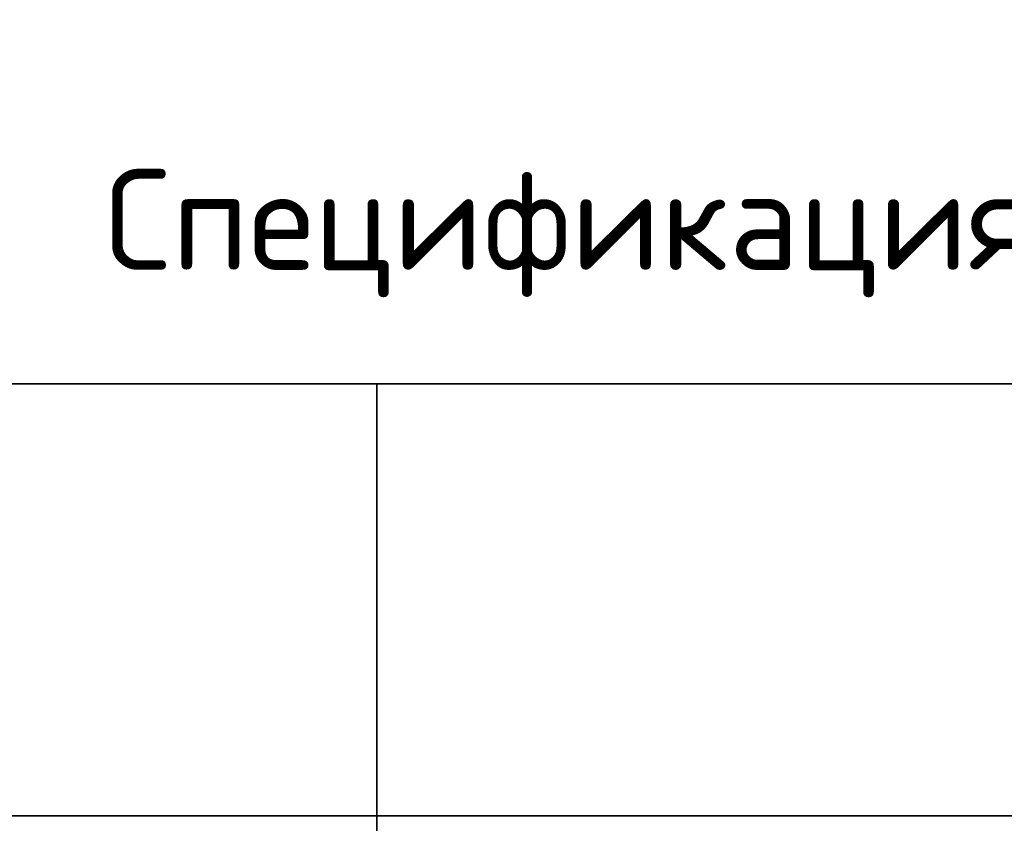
# Model space of a CAD drawing. Header units: metres. Extents: x -38 to 97, y -15 to 21.
# Tile 205 of 233: x 74.18 to 77.6, y 13.25 to 16.04. Entities that reach past the tile are written whole.
import ezdxf

# ---------------------------------------------------------------- set-up
doc = ezdxf.new("R2010")
doc.units = ezdxf.units.M
doc.styles.add('ISOCPEUR', font='txt')

msp = doc.modelspace()

# ---------------------------------------------------------------- linework, layer by layer
at = {"color": 7, "linetype": 'Continuous', "lineweight": 35, "transparency": 33554687}
for p, q in [((86.4198, 14.7717), (67.9198, 14.7717)), ((75.4198, 14.7717), (75.4198, 13.2717)), ((86.4198, 13.2717), (67.9198, 13.2717)), ((75.4198, 13.2717), (75.4198, 12.4717))]:
    msp.add_line(p, q, dxfattribs=at)

# ---------------------------------------------------------------- texts
at = {"color": 7, "linetype": 'Continuous', "lineweight": 35, "transparency": 33554687, "insert": (74.4748, 15.0717), "char_height": 0.35, "width": 5.559674, "attachment_point": 7, "style": 'ISOCPEUR'}
msp.add_mtext('\\W0.99;Спецификация стержней', dxfattribs=at)

doc.saveas('drawing.dxf')
